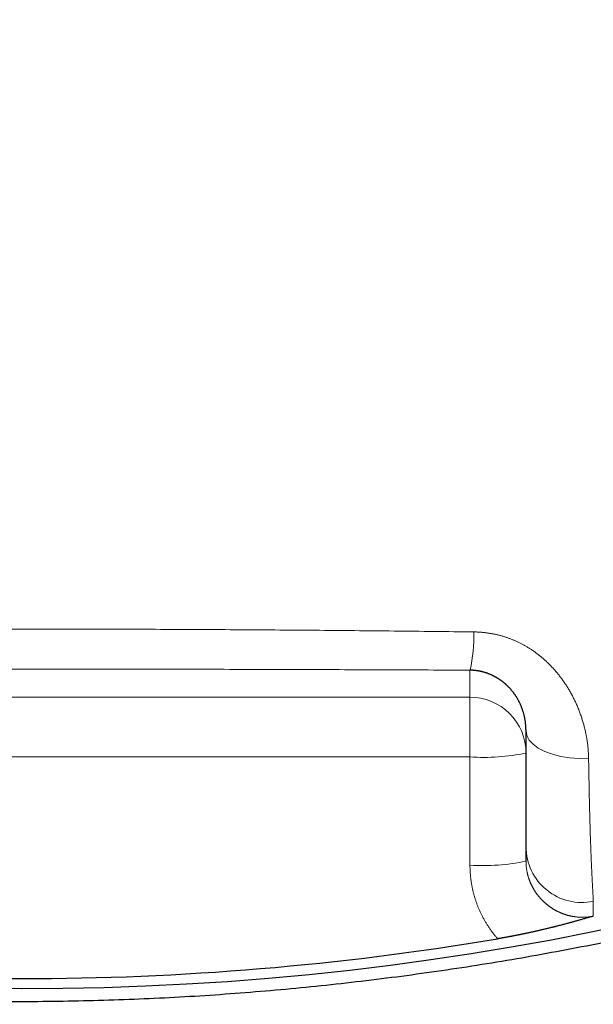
# Model space of a CAD drawing. Header units: millimetres. Extents: x 8 to 601, y 12 to 507.
# Tile 127 of 152: x 314 to 315.03, y 474.1 to 475.86. Entities that reach past the tile are written whole.
import ezdxf

# ---------------------------------------------------------------- set-up
doc = ezdxf.new("R2010")
doc.units = ezdxf.units.MM

msp = doc.modelspace()

# ---------------------------------------------------------------- linework, layer by layer
at = {"color": 8, "linetype": 'Continuous', "lineweight": 0}
for p, q in [((314.8071, 474.6483), (314.8071, 474.6964)), ((313.2071, 474.6483), (314.8071, 474.6483)), ((314.8071, 474.6483), (314.8071, 474.5416)), ((314.8071, 474.5416), (313.2071, 474.5416)), ((314.8071, 474.3484), (314.8071, 474.5416)), ((315.0272, 474.2839), (315.0271, 474.2575))]:
    msp.add_line(p, q, dxfattribs=at)
at = {"color": 7, "linetype": 'Continuous', "lineweight": 30}
msp.add_line((314.9071, 474.3554), (314.9071, 474.3815), dxfattribs=at)
at = {"color": 8, "linetype": 'Continuous', "lineweight": 0, "flags": 128}
msp.add_lwpolyline([(314.9071, 474.5881), (314.9085, 474.5798), (314.9128, 474.5718), (314.9197, 474.5642), (314.9291, 474.5573), (314.9407, 474.5513), (314.9542, 474.5463), (314.9692, 474.5425), (314.9852, 474.54), (315.0019, 474.5389), (315.0188, 474.5392)], dxfattribs=at)
at = {"color": 7, "linetype": 'Continuous', "lineweight": 30}
for centre, radius, start, end in [((313.9988, 479.219), 5.0905, 165.5867, 270.0936), ((314.0154, 479.219), 5.0905, 269.9064, 14.4133), ((314.0071, 479.2548), 5.1087, 260.4295, 279.5705)]:
    msp.add_arc(centre, radius, start, end, dxfattribs=at)
at = {"color": 8, "linetype": 'Continuous', "lineweight": 0}
for centre, radius, start, end in [((314.5594, 474.7554), 0.2547, 346.6091, 2.0977), ((314.8072, 474.5484), 0.0999, 0.0671, 90.0727), ((314.831, 474.9198), 0.379, 266.3914, 281.5892), ((315.007, 474.3817), 0.0999, 180.1391, 281.6363), ((314.831, 474.7267), 0.379, 266.3914, 281.5892)]:
    msp.add_arc(centre, radius, start, end, dxfattribs=at)
for points, knots in [([(319.6018, 479.6055), (319.6038, 479.5811), (319.6077, 479.5323), (319.6124, 479.459), (319.6162, 479.3857), (319.6189, 479.3124), (319.6207, 479.2394), (319.6215, 479.1668), (319.6213, 479.0946), (319.6202, 479.0223), (319.6181, 478.9495), (319.615, 478.8761), (319.6108, 478.8022), (319.6057, 478.7282), (319.5996, 478.6542), (319.5925, 478.5801), (319.5844, 478.506), (319.5751, 478.4296), (319.5643, 478.3512), (319.5522, 478.2708), (319.5389, 478.1905), (319.5244, 478.1105), (319.5088, 478.0306), (319.4921, 477.951), (319.4742, 477.8715), (319.4549, 477.791), (319.434, 477.7094), (319.4116, 477.6267), (319.3879, 477.5443), (319.3629, 477.4621), (319.3367, 477.3801), (319.3097, 477.2998), (319.2821, 477.2213), (319.2539, 477.1446), (319.2247, 477.0684), (319.1944, 476.9927), (319.1633, 476.9179), (319.1313, 476.844), (319.0986, 476.771), (319.0648, 476.6984), (319.0298, 476.6258), (318.9935, 476.5532), (318.956, 476.4805), (318.9173, 476.4083), (318.8777, 476.3366), (318.837, 476.2653), (318.7952, 476.1945), (318.7526, 476.1244), (318.709, 476.055), (318.6645, 475.9863), (318.6191, 475.9183), (318.5727, 475.8511), (318.5255, 475.7846), (318.4774, 475.7188), (318.4297, 475.6555), (318.3826, 475.5947), (318.3361, 475.5363), (318.2889, 475.4784), (318.2408, 475.4212), (318.1921, 475.3647), (318.143, 475.3093), (318.0938, 475.2551), (318.0444, 475.2021), (317.9942, 475.1498), (317.9433, 475.0981), (317.892, 475.0474), (317.8402, 474.9976), (317.7881, 474.9487), (317.7353, 474.9004), (317.6784, 474.8497), (317.6171, 474.7968), (317.5515, 474.7417), (317.4848, 474.6876), (317.4172, 474.6343), (317.3486, 474.5818), (317.2802, 474.5313), (317.2123, 474.4825), (317.145, 474.4357), (317.0771, 474.3898), (317.0086, 474.3449), (316.9395, 474.301), (316.8698, 474.2581), (316.7994, 474.2161), (316.7273, 474.1746), (316.6534, 474.1334), (316.5778, 474.0926), (316.5014, 474.053), (316.4244, 474.0144), (316.3467, 473.977), (316.2721, 473.9423), (316.2006, 473.9103), (316.1325, 473.8808), (316.0642, 473.8523), (315.9957, 473.8246), (315.9273, 473.7981), (315.8591, 473.7727), (315.7911, 473.7482), (315.7229, 473.7247), (315.654, 473.7019), (315.5844, 473.6799), (315.5141, 473.6587), (315.4436, 473.6384), (315.3728, 473.619), (315.3018, 473.6005), (315.2306, 473.583), (315.1587, 473.5664), (315.0863, 473.5506), (315.0134, 473.5357), (314.9405, 473.5218), (314.8677, 473.509), (314.7953, 473.4973), (314.7234, 473.4866), (314.6519, 473.477), (314.5805, 473.4685), (314.5086, 473.4608), (314.4363, 473.4541), (314.3635, 473.4484), (314.2907, 473.4438), (314.218, 473.4401), (314.1453, 473.4376), (314.0726, 473.436), (314.0242, 473.4358), (314, 473.4357)], [0, 0, 0, 0, 0.007825, 0.015651, 0.023477, 0.031306, 0.03914, 0.046839, 0.054545, 0.062259, 0.069983, 0.077875, 0.085781, 0.093701, 0.101637, 0.109591, 0.117563, 0.125555, 0.134255, 0.142955, 0.151655, 0.160357, 0.169064, 0.177778, 0.186499, 0.19523, 0.204389, 0.213563, 0.222754, 0.231964, 0.241195, 0.250449, 0.259218, 0.26798, 0.276736, 0.285487, 0.294237, 0.302829, 0.311422, 0.320017, 0.328617, 0.337397, 0.346185, 0.354983, 0.363791, 0.372612, 0.381448, 0.390274, 0.399085, 0.407884, 0.416671, 0.425449, 0.434219, 0.442984, 0.451744, 0.459771, 0.467798, 0.475825, 0.483854, 0.491885, 0.499922, 0.507707, 0.515494, 0.523284, 0.531078, 0.538879, 0.546547, 0.554223, 0.561908, 0.569605, 0.578782, 0.587979, 0.597197, 0.606438, 0.615704, 0.624997, 0.633798, 0.642589, 0.651373, 0.66015, 0.668922, 0.677692, 0.686461, 0.695231, 0.704421, 0.713615, 0.722817, 0.732027, 0.741247, 0.75048, 0.758424, 0.766348, 0.774255, 0.782145, 0.79002, 0.797741, 0.805449, 0.813147, 0.820836, 0.828673, 0.836502, 0.844326, 0.852145, 0.859962, 0.867776, 0.87559, 0.88354, 0.891464, 0.899362, 0.907237, 0.915089, 0.922781, 0.930454, 0.93811, 0.94575, 0.953531, 0.9613, 0.969057, 0.976803, 0.984542, 0.992273, 1, 1, 1, 1]), ([(313.2004, 474.7647), (313.2505, 474.7653), (313.3507, 474.7665), (313.5012, 474.7679), (313.6518, 474.7689), (313.8024, 474.7695), (313.9531, 474.7698), (314.101, 474.7698), (314.2459, 474.7694), (314.388, 474.7687), (314.53, 474.7677), (314.672, 474.7664), (314.7666, 474.7653), (314.8139, 474.7647)], [0, 0, 0, 0, 0.093333, 0.186651, 0.279959, 0.373262, 0.466566, 0.559875, 0.647862, 0.735864, 0.823885, 0.911928, 1, 1, 1, 1]), ([(314.8139, 474.7647), (314.8147, 474.7647), (314.8163, 474.7647), (314.8187, 474.7646), (314.8211, 474.7645), (314.8235, 474.7644), (314.8258, 474.7642), (314.8283, 474.764), (314.831, 474.7638), (314.8337, 474.7635), (314.8365, 474.7631), (314.8391, 474.7628), (314.8416, 474.7624), (314.844, 474.762), (314.8464, 474.7616), (314.8487, 474.7612), (314.8511, 474.7607), (314.8534, 474.7602), (314.8558, 474.7596), (314.8582, 474.759), (314.8607, 474.7584), (314.8633, 474.7577), (314.8659, 474.7569), (314.8685, 474.7562), (314.871, 474.7553), (314.8735, 474.7545), (314.876, 474.7536), (314.8785, 474.7527), (314.8809, 474.7518), (314.8834, 474.7508), (314.8858, 474.7498), (314.8882, 474.7487), (314.8907, 474.7476), (314.8931, 474.7465), (314.8954, 474.7454), (314.8978, 474.7442), (314.9001, 474.743), (314.9024, 474.7418), (314.9047, 474.7405), (314.907, 474.7392), (314.9092, 474.7379), (314.9114, 474.7365), (314.9136, 474.7352), (314.9157, 474.7338), (314.918, 474.7323), (314.9204, 474.7307), (314.9229, 474.7289), (314.9253, 474.7271), (314.9278, 474.7253), (314.9302, 474.7234), (314.9325, 474.7215), (314.9348, 474.7197), (314.937, 474.7178), (314.9392, 474.7159), (314.9413, 474.7139), (314.9435, 474.712), (314.9456, 474.71), (314.9477, 474.708), (314.9497, 474.7059), (314.9518, 474.7037), (314.9539, 474.7015), (314.956, 474.6993), (314.958, 474.697), (314.96, 474.6947), (314.962, 474.6923), (314.9641, 474.6899), (314.9661, 474.6873), (314.9681, 474.6847), (314.9701, 474.6821), (314.972, 474.6795), (314.9739, 474.6768), (314.9757, 474.6742), (314.9776, 474.6714), (314.9794, 474.6686), (314.9813, 474.6657), (314.9831, 474.6627), (314.9848, 474.6598), (314.9865, 474.6568), (314.9882, 474.6538), (314.9898, 474.6508), (314.9914, 474.6477), (314.9929, 474.6447), (314.9944, 474.6416), (314.9959, 474.6385), (314.9974, 474.6351), (314.9989, 474.6316), (315.0005, 474.6279), (315.0019, 474.6241), (315.0033, 474.6204), (315.0046, 474.6168), (315.0059, 474.6133), (315.007, 474.6097), (315.0081, 474.6061), (315.0092, 474.6026), (315.0102, 474.5989), (315.0112, 474.5952), (315.0121, 474.5914), (315.0131, 474.5874), (315.0139, 474.5833), (315.0147, 474.5793), (315.0154, 474.5753), (315.0161, 474.5713), (315.0166, 474.5672), (315.0172, 474.5632), (315.0176, 474.5591), (315.018, 474.5551), (315.0183, 474.5511), (315.0185, 474.5471), (315.0187, 474.5431), (315.0188, 474.5405), (315.0188, 474.5392)], [0, 0, 0, 0, 0.006747, 0.013467, 0.02016, 0.026828, 0.03347, 0.040089, 0.04786, 0.055601, 0.063312, 0.070995, 0.077833, 0.08465, 0.091449, 0.098229, 0.104991, 0.111738, 0.118468, 0.125184, 0.132825, 0.14045, 0.148059, 0.155654, 0.163236, 0.17067, 0.178094, 0.185508, 0.192913, 0.200462, 0.208004, 0.21554, 0.223071, 0.230598, 0.238121, 0.245643, 0.253146, 0.260649, 0.268152, 0.275655, 0.28316, 0.290534, 0.29791, 0.305289, 0.312672, 0.321468, 0.33027, 0.339081, 0.347901, 0.35673, 0.36557, 0.374018, 0.382476, 0.390945, 0.399426, 0.407919, 0.416424, 0.424942, 0.433472, 0.442423, 0.451389, 0.46037, 0.469366, 0.478378, 0.487405, 0.497073, 0.50676, 0.516465, 0.526189, 0.535931, 0.545691, 0.555469, 0.565266, 0.575549, 0.585851, 0.596174, 0.606515, 0.616876, 0.627255, 0.637653, 0.64807, 0.658504, 0.668956, 0.679425, 0.689911, 0.702291, 0.714692, 0.727115, 0.739559, 0.751095, 0.762647, 0.774215, 0.785799, 0.797397, 0.809009, 0.820634, 0.833437, 0.846254, 0.859085, 0.871929, 0.884785, 0.897653, 0.910531, 0.923419, 0.936317, 0.949223, 0.961907, 0.974598, 0.987296, 1, 1, 1, 1]), ([(314.8071, 474.6964), (314.7574, 474.6967), (314.6579, 474.6971), (314.5086, 474.6976), (314.3592, 474.698), (314.2098, 474.6983), (314.0604, 474.6984), (313.9138, 474.6984), (313.77, 474.6982), (313.6291, 474.698), (313.4883, 474.6976), (313.3476, 474.6971), (313.254, 474.6966), (313.2071, 474.6964)], [0, 0, 0, 0, 0.093378, 0.186761, 0.28013, 0.373424, 0.466743, 0.560077, 0.648081, 0.736081, 0.824071, 0.912045, 1, 1, 1, 1]), ([(315.0188, 474.5392), (315.0189, 474.5349), (315.019, 474.5263), (315.0192, 474.5135), (315.0195, 474.5007), (315.0197, 474.4896), (315.0199, 474.4802), (315.02, 474.4723), (315.0202, 474.4644), (315.0204, 474.4566), (315.0206, 474.4492), (315.0207, 474.4423), (315.0209, 474.4359), (315.0211, 474.4295), (315.0213, 474.4231), (315.0214, 474.4167), (315.0216, 474.4105), (315.0218, 474.4044), (315.022, 474.3985), (315.0222, 474.3926), (315.0224, 474.3868), (315.0226, 474.3822), (315.0227, 474.3787), (315.0228, 474.3766), (315.0228, 474.3744), (315.0229, 474.3722), (315.023, 474.3701), (315.0231, 474.3678), (315.0232, 474.3655), (315.0233, 474.363), (315.0234, 474.3606), (315.0235, 474.3582), (315.0236, 474.3558), (315.0237, 474.3534), (315.0238, 474.351), (315.0239, 474.3487), (315.024, 474.3463), (315.0241, 474.3441), (315.0242, 474.3417), (315.0244, 474.3392), (315.0245, 474.3367), (315.0246, 474.3342), (315.0247, 474.3317), (315.0248, 474.3293), (315.025, 474.3268), (315.0251, 474.3243), (315.0252, 474.3216), (315.0254, 474.3191), (315.0255, 474.3165), (315.0256, 474.314), (315.0258, 474.3114), (315.0259, 474.309), (315.026, 474.3067), (315.0262, 474.3044), (315.0263, 474.3023), (315.0264, 474.3004), (315.0265, 474.2986), (315.0266, 474.2968), (315.0267, 474.2952), (315.0267, 474.2937), (315.0268, 474.2924), (315.0269, 474.2913), (315.0269, 474.2902), (315.027, 474.2892), (315.027, 474.2883), (315.027, 474.2875), (315.0271, 474.2868), (315.0271, 474.2862), (315.0271, 474.2857), (315.0271, 474.2852), (315.0271, 474.2848), (315.0271, 474.2845), (315.0271, 474.2844)], [0, 0, 0, 0, 0.0342849, 0.0686553, 0.1031496, 0.1378091, 0.1596999, 0.1816857, 0.203779, 0.2259932, 0.248342, 0.2670794, 0.2859294, 0.304901, 0.3240037, 0.3432474, 0.3626422, 0.3810765, 0.3996636, 0.4184128, 0.4373335, 0.4564356, 0.4637052, 0.4710251, 0.4784071, 0.4858501, 0.4933528, 0.5009139, 0.5098981, 0.518959, 0.5280937, 0.5372997, 0.5467639, 0.5562961, 0.565893, 0.5755512, 0.5852673, 0.5950376, 0.6048585, 0.6163753, 0.6279499, 0.6395763, 0.6512481, 0.6629592, 0.674703, 0.6885771, 0.7024769, 0.7163917, 0.7303105, 0.7453329, 0.7603332, 0.7752972, 0.7902108, 0.8050599, 0.8198304, 0.8336721, 0.8474194, 0.8610606, 0.874584, 0.8879777, 0.8990319, 0.9099814, 0.9208197, 0.9315402, 0.9421366, 0.9526024, 0.96073, 0.9687702, 0.9767201, 0.9845769, 0.9923378, 1, 1, 1, 1]), ([(314.8565, 474.2171), (314.8559, 474.2178), (314.8546, 474.2193), (314.8528, 474.2215), (314.851, 474.2237), (314.8493, 474.2259), (314.8476, 474.2281), (314.8459, 474.2303), (314.8443, 474.2326), (314.8427, 474.2348), (314.8411, 474.2371), (314.8396, 474.2395), (314.838, 474.2418), (314.8365, 474.2442), (314.8351, 474.2467), (314.8337, 474.2491), (314.8323, 474.2516), (314.8309, 474.2541), (314.8296, 474.2566), (314.8283, 474.2591), (314.827, 474.2616), (314.8258, 474.2642), (314.8246, 474.2667), (314.8235, 474.2693), (314.8224, 474.2718), (314.8214, 474.2743), (314.8205, 474.2767), (314.8196, 474.2791), (314.8187, 474.2816), (314.8178, 474.284), (314.817, 474.2865), (314.8162, 474.2891), (314.8153, 474.2918), (314.8146, 474.2945), (314.8138, 474.2972), (314.8131, 474.3), (314.8124, 474.3027), (314.8118, 474.3054), (314.8113, 474.308), (314.8108, 474.3106), (314.8103, 474.3131), (314.8098, 474.3157), (314.8094, 474.3182), (314.8091, 474.3208), (314.8087, 474.3234), (314.8084, 474.3259), (314.8081, 474.3285), (314.8079, 474.3311), (314.8077, 474.3337), (314.8075, 474.3362), (314.8074, 474.3387), (314.8072, 474.3411), (314.8072, 474.3436), (314.8071, 474.346), (314.8071, 474.3476), (314.8071, 474.3484)], [0, 0, 0, 0, 0.019844, 0.039689, 0.059533, 0.079119, 0.098716, 0.117982, 0.137264, 0.156562, 0.175873, 0.19559, 0.215317, 0.235052, 0.254793, 0.274538, 0.294286, 0.314033, 0.333778, 0.35352, 0.373256, 0.392984, 0.412701, 0.432407, 0.4521, 0.470137, 0.488161, 0.506168, 0.524158, 0.542137, 0.560133, 0.579784, 0.599454, 0.619139, 0.638839, 0.658552, 0.678276, 0.698008, 0.716103, 0.734201, 0.752302, 0.770404, 0.788505, 0.806605, 0.824701, 0.842792, 0.860876, 0.878952, 0.897019, 0.915074, 0.932087, 0.949086, 0.966073, 0.983044, 1, 1, 1, 1]), ([(314.9071, 474.3554), (314.9071, 474.3549), (314.9071, 474.3539), (314.9072, 474.3525), (314.9072, 474.351), (314.9073, 474.3496), (314.9074, 474.3481), (314.9075, 474.3467), (314.9076, 474.3453), (314.9078, 474.3439), (314.908, 474.3425), (314.9082, 474.3411), (314.9084, 474.3397), (314.9086, 474.3383), (314.9089, 474.3369), (314.9092, 474.3355), (314.9095, 474.3342), (314.9098, 474.3328), (314.9101, 474.3314), (314.9105, 474.3301), (314.9108, 474.3287), (314.9112, 474.3274), (314.9116, 474.3261), (314.9121, 474.3248), (314.9125, 474.3235), (314.913, 474.3222), (314.9134, 474.3209), (314.9139, 474.3196), (314.9144, 474.3183), (314.915, 474.3171), (314.9155, 474.3158), (314.9161, 474.3146), (314.9167, 474.3133), (314.9173, 474.3121), (314.9179, 474.3108), (314.9185, 474.3096), (314.9192, 474.3084), (314.9199, 474.3072), (314.9205, 474.306), (314.9212, 474.3049), (314.9219, 474.3037), (314.9226, 474.3026), (314.9234, 474.3015), (314.9241, 474.3003), (314.9249, 474.2992), (314.9257, 474.2981), (314.9265, 474.297), (314.9273, 474.2959), (314.9282, 474.2948), (314.929, 474.2938), (314.9299, 474.2927), (314.9307, 474.2917), (314.9316, 474.2906), (314.9325, 474.2896), (314.9334, 474.2886), (314.9343, 474.2876), (314.9353, 474.2867), (314.9362, 474.2857), (314.9372, 474.2847), (314.9383, 474.2837), (314.9394, 474.2826), (314.9406, 474.2815), (314.9418, 474.2805), (314.943, 474.2794), (314.9442, 474.2785), (314.9453, 474.2776), (314.9464, 474.2767), (314.9475, 474.2759), (314.9485, 474.2751), (314.9496, 474.2743), (314.9507, 474.2735), (314.9518, 474.2728), (314.953, 474.272), (314.9541, 474.2713), (314.9552, 474.2706), (314.9564, 474.2699), (314.9576, 474.2692), (314.9587, 474.2685), (314.9599, 474.2678), (314.9611, 474.2672), (314.9623, 474.2666), (314.9636, 474.266), (314.9648, 474.2654), (314.966, 474.2648), (314.9673, 474.2642), (314.9685, 474.2637), (314.9697, 474.2631), (314.971, 474.2626), (314.9722, 474.2621), (314.9735, 474.2617), (314.9748, 474.2612), (314.9761, 474.2608), (314.9774, 474.2603), (314.9787, 474.2599), (314.98, 474.2595), (314.9813, 474.2591), (314.9826, 474.2588), (314.984, 474.2584), (314.9853, 474.2581), (314.9867, 474.2578), (314.988, 474.2575), (314.9893, 474.2573), (314.9907, 474.257), (314.992, 474.2568), (314.9934, 474.2566), (314.9947, 474.2564), (314.9961, 474.2562), (314.9975, 474.256), (314.9989, 474.2559), (315.0003, 474.2558), (315.0017, 474.2557), (315.0031, 474.2556), (315.0045, 474.2556), (315.0059, 474.2555), (315.0073, 474.2555), (315.0087, 474.2555), (315.0101, 474.2555), (315.0115, 474.2556), (315.0129, 474.2557), (315.0143, 474.2557), (315.0157, 474.2558), (315.0171, 474.256), (315.0185, 474.2561), (315.02, 474.2563), (315.0214, 474.2565), (315.0228, 474.2567), (315.0243, 474.2569), (315.0257, 474.2572), (315.0267, 474.2574), (315.0271, 474.2575)], [0, 0, 0, 0, 0.008282, 0.016536, 0.024761, 0.032961, 0.041134, 0.049138, 0.057119, 0.065078, 0.073015, 0.081094, 0.089153, 0.097192, 0.105212, 0.113214, 0.1212, 0.129169, 0.137105, 0.145026, 0.152934, 0.160827, 0.168708, 0.176436, 0.184153, 0.191859, 0.199555, 0.207399, 0.215232, 0.223057, 0.230872, 0.23868, 0.24648, 0.254273, 0.262042, 0.269804, 0.277561, 0.285312, 0.293057, 0.300659, 0.308257, 0.31585, 0.323439, 0.331179, 0.338916, 0.346649, 0.354379, 0.362106, 0.36983, 0.377552, 0.385254, 0.392955, 0.400653, 0.40835, 0.416045, 0.423601, 0.431155, 0.438709, 0.446262, 0.455252, 0.464241, 0.473229, 0.482216, 0.491203, 0.50019, 0.507876, 0.515562, 0.523248, 0.530934, 0.538621, 0.546171, 0.553722, 0.561273, 0.568825, 0.576533, 0.584242, 0.591952, 0.599663, 0.607376, 0.615091, 0.622808, 0.63051, 0.638215, 0.645922, 0.653632, 0.661345, 0.668924, 0.676505, 0.684091, 0.69168, 0.699428, 0.707181, 0.714939, 0.722702, 0.73047, 0.738244, 0.746025, 0.753795, 0.761572, 0.769357, 0.77715, 0.784951, 0.792621, 0.8003, 0.807989, 0.815687, 0.823553, 0.831431, 0.839321, 0.847224, 0.85514, 0.863069, 0.871014, 0.878956, 0.886915, 0.89489, 0.902882, 0.910893, 0.918779, 0.926685, 0.934611, 0.942557, 0.950688, 0.958842, 0.967021, 0.975225, 0.983456, 0.991714, 1, 1, 1, 1])]:
    msp.add_open_spline(points, degree=3, knots=knots, dxfattribs=at)
at = {"color": 7, "linetype": 'Continuous', "lineweight": 30}
for points, knots in [([(319.2475, 479.565), (319.2494, 479.542), (319.2531, 479.496), (319.2575, 479.4268), (319.2611, 479.3577), (319.2636, 479.2885), (319.2653, 479.2198), (319.2661, 479.1515), (319.2659, 479.0836), (319.2649, 479.0157), (319.2629, 478.9435), (319.2597, 478.8671), (319.2551, 478.7865), (319.2493, 478.706), (319.2423, 478.6255), (319.2341, 478.5452), (319.2248, 478.4663), (319.2145, 478.3887), (319.2033, 478.3125), (319.1911, 478.2364), (319.1777, 478.1606), (319.1634, 478.0849), (319.1479, 478.0095), (319.1314, 477.9342), (319.1136, 477.8581), (319.0944, 477.7809), (319.0738, 477.703), (319.0521, 477.6253), (319.0292, 477.5479), (319.0053, 477.4709), (318.9806, 477.3953), (318.9552, 477.3212), (318.9291, 477.2484), (318.9021, 477.1761), (318.8741, 477.1041), (318.8453, 477.033), (318.8156, 476.9626), (318.7853, 476.8932), (318.754, 476.8241), (318.7215, 476.755), (318.6879, 476.6859), (318.6532, 476.6168), (318.6175, 476.5483), (318.5808, 476.4802), (318.5432, 476.4127), (318.5047, 476.3457), (318.4653, 476.2792), (318.4249, 476.2133), (318.3837, 476.148), (318.3415, 476.0833), (318.2985, 476.0192), (318.2545, 475.9557), (318.2097, 475.8929), (318.1653, 475.8324), (318.1214, 475.7743), (318.078, 475.7185), (318.0339, 475.6632), (317.9891, 475.6085), (317.9435, 475.5545), (317.8977, 475.5015), (317.8516, 475.4496), (317.8053, 475.3989), (317.7583, 475.3487), (317.7106, 475.2992), (317.6625, 475.2505), (317.614, 475.2028), (317.5653, 475.1559), (317.5159, 475.1097), (317.4628, 475.0612), (317.4057, 475.0106), (317.3446, 474.958), (317.2827, 474.9063), (317.22, 474.8556), (317.1565, 474.8058), (317.0932, 474.7576), (317.0302, 474.7111), (316.9675, 474.6663), (316.9041, 474.6223), (316.8401, 474.5792), (316.7755, 474.537), (316.7103, 474.4958), (316.6444, 474.4555), (316.5769, 474.4154), (316.5078, 474.3758), (316.437, 474.3366), (316.3656, 474.2985), (316.2936, 474.2614), (316.221, 474.2255), (316.1514, 474.1923), (316.0849, 474.1617), (316.0215, 474.1335), (315.9578, 474.1062), (315.8937, 474.0798), (315.8297, 474.0543), (315.7657, 474.0298), (315.7018, 474.0062), (315.6375, 473.9835), (315.5725, 473.9615), (315.5068, 473.9402), (315.4403, 473.9196), (315.3736, 473.8999), (315.3065, 473.8811), (315.2392, 473.8632), (315.1717, 473.8463), (315.1039, 473.8302), (315.036, 473.8151), (314.9679, 473.8009), (314.8996, 473.7877), (314.831, 473.7754), (314.7627, 473.7641), (314.6946, 473.7539), (314.6267, 473.7446), (314.5587, 473.7362), (314.4901, 473.7288), (314.4208, 473.7222), (314.351, 473.7166), (314.281, 473.712), (314.2109, 473.7084), (314.1407, 473.7059), (314.0704, 473.7043), (314.0235, 473.7041), (314, 473.704)], [0, 0, 0, 0, 0.007823, 0.015644, 0.023463, 0.031281, 0.039099, 0.046776, 0.054453, 0.06213, 0.069807, 0.078947, 0.088087, 0.097229, 0.106371, 0.115516, 0.124662, 0.133393, 0.142127, 0.150862, 0.159599, 0.168338, 0.177079, 0.185821, 0.194566, 0.203728, 0.212893, 0.222059, 0.231227, 0.240396, 0.249567, 0.258353, 0.26714, 0.275928, 0.284717, 0.293506, 0.302139, 0.310772, 0.319406, 0.32804, 0.336849, 0.345659, 0.354468, 0.363276, 0.372084, 0.380891, 0.389697, 0.398502, 0.407306, 0.416108, 0.424909, 0.433709, 0.442508, 0.451305, 0.459367, 0.467428, 0.475488, 0.483547, 0.491604, 0.499661, 0.507492, 0.515324, 0.523157, 0.530991, 0.538827, 0.546524, 0.554222, 0.561921, 0.569621, 0.578789, 0.587958, 0.597128, 0.606298, 0.61547, 0.624642, 0.633397, 0.642153, 0.650909, 0.659665, 0.668421, 0.677177, 0.685932, 0.694687, 0.703858, 0.713028, 0.722198, 0.731367, 0.740535, 0.749702, 0.757541, 0.76538, 0.773218, 0.781055, 0.788891, 0.796588, 0.804283, 0.811978, 0.819673, 0.827525, 0.835377, 0.843228, 0.85108, 0.858932, 0.866785, 0.874639, 0.882477, 0.890317, 0.898158, 0.906001, 0.913847, 0.921556, 0.929267, 0.936982, 0.944701, 0.952583, 0.960469, 0.968361, 0.97626, 0.984165, 0.992079, 1, 1, 1, 1]), ([(319.2391, 479.3423), (319.2371, 479.2773), (319.2329, 479.1473), (319.2254, 478.985), (319.2179, 478.8551), (319.2113, 478.7578), (319.2033, 478.6605), (319.195, 478.5773), (319.187, 478.5081), (319.1797, 478.4527), (319.1717, 478.3974), (319.1629, 478.3423), (319.1531, 478.2873), (319.1425, 478.2325), (319.1308, 478.1772), (319.118, 478.1215), (319.1041, 478.0653), (319.0892, 478.0093), (319.0734, 477.9535), (319.0569, 477.898), (319.0395, 477.8427), (319.0182, 477.7777), (318.9924, 477.7032), (318.9618, 477.6191), (318.9301, 477.5355), (318.8973, 477.4523), (318.8655, 477.3741), (318.8349, 477.3007), (318.8052, 477.2324), (318.7746, 477.1644), (318.7431, 477.0968), (318.7107, 477.0297), (318.6772, 476.9631), (318.6428, 476.897), (318.6074, 476.8314), (318.5711, 476.7662), (318.5338, 476.7016), (318.4957, 476.6376), (318.4558, 476.5727), (318.4142, 476.5071), (318.3707, 476.4409), (318.3262, 476.3753), (318.2808, 476.3104), (318.2344, 476.2461), (318.1873, 476.1831), (318.1398, 476.1212), (318.0916, 476.0605), (318.0426, 476.0006), (317.9927, 475.9413), (317.942, 475.8828), (317.8903, 475.8251), (317.8379, 475.7681), (317.7845, 475.7119), (317.7304, 475.6565), (317.6754, 475.602), (317.6196, 475.5482), (317.5629, 475.4953), (317.5056, 475.4433), (317.4474, 475.3921), (317.3885, 475.3418), (317.3288, 475.2923), (317.2684, 475.2438), (317.2088, 475.1972), (317.1499, 475.1526), (317.092, 475.1099), (317.0334, 475.068), (316.9743, 475.0269), (316.9146, 474.9866), (316.8544, 474.9471), (316.7936, 474.9083), (316.7321, 474.8703), (316.67, 474.8331), (316.6074, 474.7967), (316.5442, 474.7612), (316.4807, 474.7265), (316.4166, 474.6927), (316.3521, 474.6598), (316.2871, 474.6278), (316.2217, 474.5967), (316.1558, 474.5665), (316.0895, 474.5373), (316.0229, 474.509), (315.9558, 474.4816), (315.8883, 474.4551), (315.8205, 474.4296), (315.7523, 474.4051), (315.6838, 474.3815), (315.6134, 474.3583), (315.5409, 474.3356), (315.4664, 474.3135), (315.3915, 474.2924), (315.3164, 474.2725), (315.241, 474.2536), (315.1671, 474.2363), (315.0947, 474.2204), (315.0239, 474.2058), (314.9528, 474.1922), (314.8816, 474.1796), (314.8102, 474.168), (314.7387, 474.1573), (314.667, 474.1476), (314.5952, 474.1388), (314.5233, 474.1311), (314.4513, 474.1243), (314.3792, 474.1185), (314.307, 474.1137), (314.2348, 474.1099), (314.1625, 474.1072), (314.0902, 474.1054), (314.0178, 474.1046), (313.9455, 474.1049), (313.8715, 474.1062), (313.7957, 474.1086), (313.7183, 474.1122), (313.6409, 474.117), (313.5636, 474.1229), (313.4864, 474.1299), (313.411, 474.1379), (313.3374, 474.1468), (313.2656, 474.1564), (313.194, 474.1671), (313.1225, 474.1787), (313.0511, 474.1913), (312.98, 474.2048), (312.909, 474.2194), (312.8382, 474.2348), (312.7677, 474.2513), (312.6974, 474.2687), (312.6273, 474.2871), (312.5575, 474.3064), (312.488, 474.3267), (312.4187, 474.348), (312.3498, 474.3702), (312.2812, 474.3933), (312.2129, 474.4174), (312.1433, 474.4431), (312.0725, 474.4703), (312.0005, 474.4993), (311.9289, 474.5293), (311.8578, 474.5604), (311.7871, 474.5925), (311.7185, 474.6249), (311.6518, 474.6576), (311.587, 474.6905), (311.5228, 474.7242), (311.4589, 474.7588), (311.3956, 474.7943), (311.3328, 474.8307), (311.2705, 474.8679), (311.2087, 474.906), (311.1474, 474.945), (311.0867, 474.9848), (311.0265, 475.0254), (310.967, 475.0669), (310.908, 475.1091), (310.8495, 475.1522), (310.7917, 475.1961), (310.7345, 475.2408), (310.678, 475.2863), (310.6207, 475.3337), (310.5628, 475.383), (310.5043, 475.4343), (310.4465, 475.4865), (310.3895, 475.5396), (310.3334, 475.5934), (310.2793, 475.6468), (310.2273, 475.6997), (310.1772, 475.752), (310.1279, 475.805), (310.0793, 475.8586), (310.0315, 475.913), (309.9844, 475.9679), (309.9381, 476.0235), (309.8926, 476.0797), (309.8478, 476.1366), (309.8038, 476.1941), (309.7607, 476.2521), (309.7183, 476.3108), (309.6768, 476.37), (309.6361, 476.4298), (309.5962, 476.4902), (309.5572, 476.5511), (309.519, 476.6126), (309.4808, 476.676), (309.4426, 476.7415), (309.4045, 476.8091), (309.3674, 476.8772), (309.3314, 476.9459), (309.2964, 477.0151), (309.2632, 477.0832), (309.2316, 477.1502), (309.2018, 477.2161), (309.1728, 477.2823), (309.1448, 477.349), (309.1177, 477.416), (309.0916, 477.4834), (309.0663, 477.5512), (309.0421, 477.6193), (309.0187, 477.6877), (308.9964, 477.7564), (308.9749, 477.8255), (308.9545, 477.8948), (308.935, 477.9644), (308.9164, 478.0343), (308.8988, 478.1044), (308.8822, 478.1747), (308.8666, 478.2453), (308.8515, 478.3178), (308.8372, 478.3922), (308.8237, 478.4685), (308.8113, 478.545), (308.8, 478.6216), (308.7898, 478.6984), (308.7811, 478.7732), (308.7736, 478.8459), (308.7673, 478.9165), (308.762, 478.9871), (308.7576, 479.0579), (308.7542, 479.1288), (308.7518, 479.1999), (308.7503, 479.2709), (308.7501, 479.3183), (308.75, 479.342)], [0, 0, 0, 0, 0.011854, 0.023709, 0.029638, 0.035567, 0.041496, 0.047425, 0.050817, 0.05421, 0.057603, 0.060997, 0.06439, 0.067782, 0.071173, 0.074692, 0.078211, 0.081731, 0.085252, 0.088772, 0.092292, 0.095811, 0.101243, 0.106676, 0.112109, 0.117542, 0.122975, 0.127502, 0.132031, 0.136559, 0.141088, 0.145616, 0.150143, 0.154671, 0.1592, 0.16373, 0.168259, 0.172788, 0.177316, 0.182127, 0.18694, 0.191753, 0.196567, 0.201379, 0.206191, 0.210893, 0.215595, 0.220298, 0.225001, 0.229704, 0.234405, 0.239107, 0.24381, 0.248513, 0.253216, 0.257919, 0.262621, 0.267322, 0.272025, 0.276728, 0.281431, 0.286134, 0.290835, 0.295203, 0.299572, 0.303941, 0.308311, 0.31268, 0.317049, 0.321417, 0.32581, 0.330203, 0.334597, 0.338991, 0.343385, 0.347778, 0.352171, 0.356565, 0.360959, 0.365353, 0.369747, 0.37414, 0.378533, 0.382927, 0.387321, 0.391715, 0.396109, 0.400502, 0.405214, 0.409927, 0.414641, 0.419355, 0.424068, 0.42878, 0.433164, 0.43755, 0.441935, 0.446321, 0.450706, 0.455091, 0.459475, 0.463861, 0.468247, 0.472632, 0.477018, 0.481402, 0.485787, 0.490173, 0.494559, 0.498945, 0.50333, 0.507715, 0.512414, 0.517113, 0.521814, 0.526514, 0.531213, 0.535912, 0.540304, 0.544696, 0.549089, 0.553481, 0.557874, 0.562265, 0.566657, 0.571049, 0.575442, 0.579834, 0.584227, 0.588618, 0.59301, 0.597402, 0.601795, 0.606188, 0.61058, 0.614972, 0.619677, 0.624384, 0.629091, 0.633799, 0.638505, 0.643211, 0.647615, 0.652019, 0.656424, 0.660828, 0.665233, 0.669636, 0.67404, 0.678444, 0.682849, 0.687254, 0.691658, 0.696061, 0.700465, 0.704869, 0.709274, 0.713679, 0.718083, 0.722487, 0.72721, 0.731934, 0.736659, 0.741384, 0.746109, 0.750832, 0.755225, 0.759619, 0.764013, 0.768407, 0.7728, 0.777193, 0.781586, 0.785979, 0.790373, 0.794768, 0.799161, 0.803554, 0.807947, 0.81234, 0.816734, 0.821129, 0.825522, 0.829915, 0.834625, 0.839336, 0.844048, 0.848759, 0.85347, 0.85818, 0.862572, 0.866964, 0.871358, 0.875751, 0.880143, 0.884535, 0.888927, 0.893319, 0.897712, 0.902105, 0.906498, 0.91089, 0.915282, 0.919674, 0.924067, 0.92846, 0.932853, 0.937245, 0.941953, 0.946662, 0.951372, 0.956081, 0.96079, 0.965499, 0.969805, 0.974111, 0.978418, 0.982724, 0.987043, 0.991362, 0.995681, 1, 1, 1, 1]), ([(314.9071, 474.5881), (314.9071, 474.5889), (314.9071, 474.5905), (314.907, 474.5929), (314.9069, 474.5953), (314.9067, 474.5977), (314.9065, 474.6001), (314.9063, 474.6024), (314.906, 474.6047), (314.9056, 474.6069), (314.9052, 474.6091), (314.9048, 474.6112), (314.9044, 474.6134), (314.9039, 474.6156), (314.9033, 474.6177), (314.9027, 474.6198), (314.9021, 474.6219), (314.9015, 474.624), (314.9008, 474.626), (314.9001, 474.628), (314.8993, 474.63), (314.8986, 474.6319), (314.8978, 474.6338), (314.897, 474.6355), (314.8962, 474.6373), (314.8953, 474.6391), (314.8945, 474.6408), (314.8936, 474.6425), (314.8927, 474.6441), (314.8918, 474.6457), (314.8909, 474.6472), (314.89, 474.6487), (314.889, 474.6501), (314.8881, 474.6516), (314.8871, 474.653), (314.8861, 474.6544), (314.8851, 474.6558), (314.8841, 474.6571), (314.883, 474.6585), (314.8819, 474.6598), (314.8809, 474.6611), (314.8798, 474.6623), (314.8787, 474.6635), (314.8777, 474.6647), (314.8766, 474.6658), (314.8755, 474.6669), (314.8745, 474.668), (314.8734, 474.669), (314.8724, 474.6699), (314.8714, 474.6709), (314.8703, 474.6718), (314.8693, 474.6727), (314.8682, 474.6736), (314.8671, 474.6745), (314.8661, 474.6754), (314.865, 474.6762), (314.8638, 474.6771), (314.8627, 474.6779), (314.8616, 474.6787), (314.8604, 474.6795), (314.8593, 474.6803), (314.8581, 474.681), (314.857, 474.6817), (314.8558, 474.6825), (314.8546, 474.6832), (314.8534, 474.6838), (314.8522, 474.6845), (314.851, 474.6852), (314.8499, 474.6858), (314.8487, 474.6863), (314.8476, 474.6869), (314.8465, 474.6874), (314.8454, 474.6879), (314.8442, 474.6884), (314.8431, 474.6889), (314.842, 474.6894), (314.8409, 474.6898), (314.8398, 474.6902), (314.8387, 474.6907), (314.8376, 474.6911), (314.8365, 474.6914), (314.8354, 474.6918), (314.8343, 474.6921), (314.8332, 474.6925), (314.832, 474.6928), (314.8309, 474.6931), (314.8298, 474.6934), (314.8286, 474.6937), (314.8275, 474.694), (314.8264, 474.6942), (314.8252, 474.6945), (314.8241, 474.6947), (314.823, 474.6949), (314.8218, 474.6951), (314.8207, 474.6953), (314.8195, 474.6955), (314.8184, 474.6956), (314.8173, 474.6958), (314.8162, 474.6959), (314.8151, 474.696), (314.8141, 474.6961), (314.8131, 474.6962), (314.8121, 474.6962), (314.8111, 474.6963), (314.8101, 474.6963), (314.8091, 474.6964), (314.8081, 474.6964), (314.8074, 474.6964), (314.8071, 474.6964)], [0, 0, 0, 0, 0.017988, 0.035826, 0.053516, 0.071058, 0.088453, 0.1057, 0.121827, 0.137824, 0.153691, 0.169429, 0.185039, 0.20052, 0.215873, 0.231098, 0.246197, 0.261169, 0.275751, 0.290212, 0.304552, 0.318772, 0.331829, 0.344783, 0.357635, 0.370387, 0.383037, 0.395588, 0.408039, 0.419365, 0.430608, 0.441769, 0.452847, 0.463844, 0.474759, 0.485594, 0.496347, 0.507021, 0.517615, 0.528131, 0.538567, 0.548336, 0.558035, 0.567666, 0.577229, 0.586724, 0.595279, 0.603779, 0.612224, 0.620615, 0.628952, 0.637088, 0.645173, 0.653207, 0.661191, 0.669286, 0.677329, 0.68532, 0.693261, 0.701151, 0.708992, 0.716783, 0.724524, 0.732217, 0.739862, 0.74746, 0.75501, 0.762514, 0.769971, 0.776767, 0.783526, 0.790247, 0.796931, 0.803578, 0.810189, 0.816581, 0.822939, 0.829264, 0.835557, 0.841819, 0.847937, 0.854026, 0.860085, 0.866116, 0.87224, 0.878334, 0.8844, 0.890438, 0.896448, 0.902431, 0.908387, 0.914304, 0.920195, 0.926062, 0.931904, 0.937722, 0.943413, 0.949083, 0.954731, 0.960359, 0.965366, 0.970358, 0.975334, 0.980296, 0.985242, 0.990175, 0.995094, 1, 1, 1, 1]), ([(314.9071, 474.382), (314.9071, 474.3822), (314.9071, 474.3826), (314.9071, 474.3831), (314.9071, 474.3838), (314.9071, 474.3845), (314.9071, 474.3852), (314.9071, 474.3859), (314.9071, 474.3867), (314.9071, 474.3873), (314.9071, 474.3881), (314.9071, 474.3888), (314.9071, 474.3896), (314.9071, 474.3903), (314.9071, 474.391), (314.9071, 474.3917), (314.9071, 474.3924), (314.9071, 474.393), (314.9071, 474.3937), (314.9071, 474.3945), (314.9071, 474.3952), (314.9071, 474.3959), (314.9071, 474.3966), (314.9071, 474.3973), (314.9071, 474.3981), (314.9071, 474.3988), (314.9071, 474.3995), (314.9071, 474.4003), (314.9071, 474.4011), (314.9071, 474.402), (314.9071, 474.403), (314.9071, 474.4039), (314.9071, 474.405), (314.9071, 474.406), (314.9071, 474.4072), (314.9071, 474.4085), (314.9071, 474.4098), (314.9071, 474.4113), (314.9071, 474.4127), (314.9071, 474.4143), (314.9071, 474.4159), (314.9071, 474.4175), (314.9071, 474.4192), (314.9071, 474.421), (314.9071, 474.4227), (314.9071, 474.4247), (314.9071, 474.4268), (314.9071, 474.4291), (314.9071, 474.4314), (314.9071, 474.4338), (314.9071, 474.4363), (314.9071, 474.4388), (314.9071, 474.4413), (314.9071, 474.4438), (314.9071, 474.4464), (314.9071, 474.449), (314.9071, 474.4521), (314.9071, 474.4558), (314.9071, 474.4599), (314.9071, 474.4642), (314.9071, 474.4686), (314.9071, 474.4731), (314.9071, 474.4776), (314.9071, 474.4823), (314.9071, 474.4876), (314.9071, 474.4933), (314.9071, 474.4997), (314.9071, 474.5062), (314.9071, 474.5128), (314.9071, 474.52), (314.9071, 474.5275), (314.9071, 474.5356), (314.9071, 474.5438), (314.9071, 474.5523), (314.9071, 474.5609), (314.9071, 474.5698), (314.9071, 474.5788), (314.9071, 474.585), (314.9071, 474.5881)], [0, 0, 0, 0, 0.015949, 0.031555, 0.046819, 0.061744, 0.076332, 0.090587, 0.101555, 0.11232, 0.122884, 0.133249, 0.143417, 0.153389, 0.160741, 0.167985, 0.175123, 0.182154, 0.18908, 0.195903, 0.202623, 0.209241, 0.215099, 0.220877, 0.226576, 0.232197, 0.237742, 0.243211, 0.248605, 0.254838, 0.261129, 0.267477, 0.273886, 0.280355, 0.286885, 0.294662, 0.302527, 0.310482, 0.318529, 0.326835, 0.335238, 0.343741, 0.352344, 0.36105, 0.369858, 0.37877, 0.389301, 0.399977, 0.410799, 0.42177, 0.432891, 0.444164, 0.454932, 0.465837, 0.47688, 0.488063, 0.499385, 0.516281, 0.533379, 0.550681, 0.568192, 0.585913, 0.603848, 0.622, 0.640372, 0.663782, 0.687548, 0.711675, 0.736167, 0.761029, 0.789217, 0.817877, 0.847013, 0.876629, 0.906732, 0.937325, 0.968413, 1, 1, 1, 1]), ([(315.0271, 474.2575), (315.025, 474.2569), (315.0207, 474.2556), (315.0144, 474.2538), (315.0083, 474.2521), (315.0023, 474.2504), (314.9966, 474.2488), (314.991, 474.2472), (314.9855, 474.2457), (314.9807, 474.2444), (314.9766, 474.2433), (314.9731, 474.2424), (314.9697, 474.2415), (314.9663, 474.2406), (314.9634, 474.2399), (314.9609, 474.2392), (314.9589, 474.2387), (314.9569, 474.2382), (314.9549, 474.2377), (314.953, 474.2372), (314.9507, 474.2367), (314.9481, 474.236), (314.9451, 474.2353), (314.9421, 474.2346), (314.9391, 474.2339), (314.9363, 474.2332), (314.9337, 474.2326), (314.9314, 474.2321), (314.9291, 474.2315), (314.9267, 474.231), (314.9244, 474.2305), (314.922, 474.2299), (314.9197, 474.2294), (314.9174, 474.2289), (314.915, 474.2284), (314.9127, 474.2279), (314.9104, 474.2274), (314.9081, 474.2269), (314.9058, 474.2264), (314.9036, 474.226), (314.9014, 474.2255), (314.8993, 474.2251), (314.8972, 474.2247), (314.895, 474.2242), (314.8929, 474.2238), (314.8908, 474.2234), (314.8888, 474.223), (314.8868, 474.2226), (314.8848, 474.2222), (314.8829, 474.2219), (314.881, 474.2215), (314.8791, 474.2211), (314.8771, 474.2208), (314.8752, 474.2204), (314.8733, 474.2201), (314.8713, 474.2197), (314.8694, 474.2194), (314.8675, 474.219), (314.8656, 474.2187), (314.8638, 474.2184), (314.8619, 474.2181), (314.8601, 474.2177), (314.8583, 474.2174), (314.8571, 474.2172), (314.8565, 474.2171)], [0, 0, 0, 0, 0.0453068, 0.0890446, 0.1312164, 0.1718256, 0.2108759, 0.2483716, 0.2843175, 0.3187191, 0.3420149, 0.3645509, 0.3863297, 0.4073544, 0.4276282, 0.4404978, 0.4530483, 0.4652808, 0.4771968, 0.4887976, 0.5000849, 0.5177391, 0.5352218, 0.5525367, 0.5696874, 0.5866776, 0.5999171, 0.613062, 0.6261141, 0.6390755, 0.6519483, 0.6647346, 0.6774365, 0.6900563, 0.7025961, 0.7150582, 0.7272245, 0.7393204, 0.7513481, 0.76331, 0.7743256, 0.7852887, 0.7962013, 0.8070652, 0.8178826, 0.8286553, 0.8393855, 0.8491858, 0.8589537, 0.8686907, 0.8783985, 0.8880788, 0.8977332, 0.9073633, 0.916971, 0.9265577, 0.9361254, 0.9456756, 0.9552101, 0.964187, 0.973153, 0.9821095, 0.991058, 1, 1, 1, 1])]:
    msp.add_open_spline(points, degree=3, knots=knots, dxfattribs=at)

doc.saveas('drawing.dxf')
